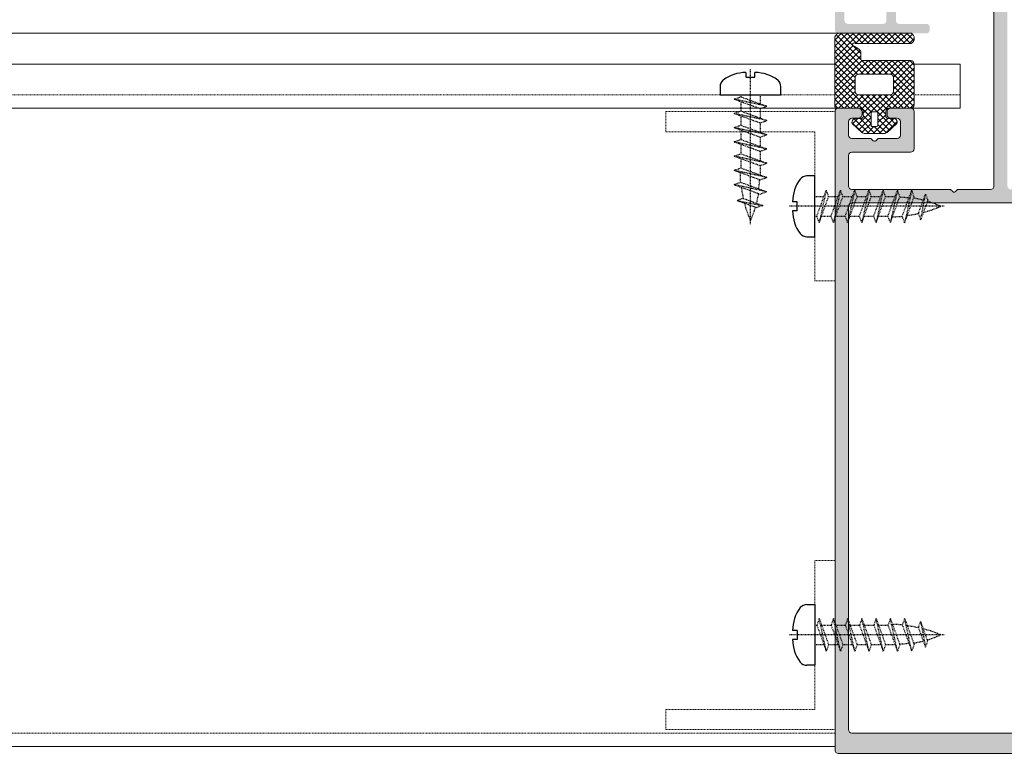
# Model space of a CAD drawing. Header units: millimetres. Extents: x -226731 to 126254, y -16359 to 60195.
# Tile 188 of 256: x -153022 to -152877, y 20778 to 20887. Entities that reach past the tile are written whole.
import ezdxf

# ---------------------------------------------------------------- set-up
doc = ezdxf.new("R2010")
doc.units = ezdxf.units.MM
doc.header["$LTSCALE"] = 0.1
doc.header["$MEASUREMENT"] = 0
doc.linetypes.add('CENTER', pattern=[2, 1.25, -0.25, 0.25, -0.25])
doc.linetypes.add('HIDDEN', pattern=[0.375, 0.25, -0.125])
doc.layers.add('01. Aluminium (Main Structure)', color=6, linetype='Continuous', lineweight=5)
doc.layers.add('3_Hatch', color=8, linetype='Continuous', lineweight=0)
doc.layers.add('CENTER LINE', color=8, linetype='CENTER')
doc.layers.add('HARDWARES', color=7, linetype='Continuous')

# ---------------------------------------------------------------- blocks, each defined once
blk = doc.blocks.new('*U426')
at = {"layer": '3_Hatch'}
h = blk.add_hatch(color=8, dxfattribs=at)
h.dxf.hatch_style = 1
h.paths.add_polyline_path([(-4.22, 77.48), (-3.91, 77.79), (-3.91, 81.75), (-4.5, 82.78), (-4.5, 116.97), (-4.46, 117.16), (-4.35, 117.32), (-4.21, 117.43), (-4, 117.47), (4, 117.47), (4.19, 117.43), (4.35, 117.32), (4.46, 117.16), (4.52, 116.97), (4.52, 82.78), (3.89, 81.75), (3.89, 77.79), (4.21, 77.48), (4.3, 77.33), (4.3, 77.18), (4.21, 77.04), (3.89, 76.74), (3.89, 72.78), (4.52, 71.75), (4.52, 65.75), (4.46, 65.57), (4.35, 65.41), (4.19, 65.3), (4, 65.26), (-4, 65.26), (-4.21, 65.3), (-4.35, 65.41), (-4.46, 65.57), (-4.5, 65.75), (-4.5, 71.75), (-3.91, 72.78), (-3.91, 76.74), (-4.22, 77.04), (-4.28, 77.18), (-4.28, 77.33)], flags=16)
h.paths.add_polyline_path([(10.04, 65.44), (9.98, 65.26), (9.97, 65.08), (9.86, 64.91), (9.69, 64.8), (9.51, 64.77), (7, 64.77), (6.82, 64.8), (6.64, 64.91), (6.53, 65.08), (6.51, 65.26), (6.51, 116.97), (6.53, 117.16), (6.64, 117.32), (6.82, 117.43), (7, 117.47), (11.89, 117.47), (12.18, 117.78), (12.33, 117.87), (12.47, 117.87), (12.6, 117.78), (12.93, 117.47), (27.5, 117.47), (27.69, 117.43), (27.87, 117.32), (27.96, 117.16), (28, 116.97), (28, 112.48), (27.96, 112.27), (27.87, 112.11), (27.69, 112), (27.5, 111.96), (18.82, 111.96), (18.62, 111.93), (18.45, 111.82), (18.34, 111.65), (18.3, 111.45), (18.3, 105.98), (18.34, 105.78), (18.45, 105.6), (18.62, 105.51), (18.82, 105.47), (21.8, 105.47), (22, 105.51), (22.16, 105.6), (22.27, 105.78), (22.29, 105.98), (22.29, 106.46), (22.27, 106.66), (22.16, 106.81), (22, 106.92), (21.8, 106.97), (20.81, 106.97), (20.61, 107.01), (20.46, 107.12), (20.35, 107.26), (20.3, 107.47), (20.3, 109.46), (20.35, 109.66), (20.46, 109.81), (20.61, 109.92), (20.81, 109.97), (23.64, 109.97), (23.94, 110.28), (24.08, 110.35), (24.23, 110.35), (24.36, 110.28), (24.69, 109.97), (27.5, 109.97), (27.69, 109.92), (27.87, 109.81), (27.96, 109.66), (28, 109.46), (28, 107.47), (27.96, 107.26), (27.87, 107.12), (27.69, 107.01), (27.5, 106.97), (26.52, 106.97), (26.31, 106.92), (26.17, 106.81), (26.06, 106.66), (26, 106.46), (26, 105.98), (26.06, 105.78), (26.17, 105.6), (26.31, 105.51), (26.52, 105.47), (29.51, 105.47), (29.7, 105.51), (29.86, 105.6), (29.97, 105.78), (29.99, 105.98), (29.97, 200.47), (29.86, 200.65), (29.78, 200.7), (29.7, 200.76), (29.61, 200.77), (29.51, 200.78), (-29.51, 200.78), (-29.71, 200.76), (-29.86, 200.65), (-29.97, 200.47), (-30.01, 200.3), (-30.01, 105.98), (-29.97, 105.78), (-29.86, 105.6), (-29.71, 105.51), (-29.51, 105.47), (-26.5, 105.47), (-26.31, 105.51), (-26.15, 105.6), (-26.04, 105.78), (-26, 105.98), (-26, 106.46), (-26.04, 106.66), (-26.15, 106.81), (-26.31, 106.92), (-26.5, 106.97), (-27.52, 106.97), (-27.69, 107.01), (-27.87, 107.12), (-27.98, 107.26), (-28.01, 107.47), (-28.01, 109.46), (-27.98, 109.66), (-27.87, 109.81), (-27.69, 109.92), (-27.52, 109.97), (-24.69, 109.97), (-24.37, 110.28), (-24.25, 110.35), (-24.06, 110.35), (-23.94, 110.28), (-23.63, 109.97), (-20.81, 109.97), (-20.61, 109.92), (-20.44, 109.81), (-20.33, 109.66), (-20.3, 109.46), (-20.3, 107.47), (-20.33, 107.26), (-20.44, 107.12), (-20.61, 107.01), (-20.81, 106.97), (-21.82, 106.97), (-22.02, 106.92), (-22.16, 106.81), (-22.27, 106.66), (-22.31, 106.46), (-22.31, 105.98), (-22.27, 105.78), (-22.16, 105.6), (-22.02, 105.51), (-21.82, 105.47), (-18.8, 105.47), (-18.61, 105.51), (-18.45, 105.6), (-18.34, 105.78), (-18.3, 105.98), (-18.3, 111.45), (-18.34, 111.65), (-18.45, 111.82), (-18.61, 111.93), (-18.8, 111.96), (-27.52, 111.96), (-27.69, 112), (-27.87, 112.11), (-27.98, 112.27), (-28.01, 112.48), (-28.01, 116.97), (-27.98, 117.16), (-27.87, 117.32), (-27.69, 117.43), (-27.52, 117.47), (-12.93, 117.47), (-12.62, 117.78), (-12.49, 117.87), (-12.34, 117.87), (-12.18, 117.78), (-11.87, 117.47), (-7, 117.47), (-6.8, 117.43), (-6.66, 117.32), (-6.55, 117.16), (-6.51, 116.97), (-6.51, 65.26), (-6.55, 65.08), (-6.66, 64.91), (-6.8, 64.8), (-7, 64.77), (-9.51, 64.77), (-9.71, 64.8), (-9.86, 64.91), (-9.97, 65.08), (-10, 65.26), (-10.04, 65.44), (-10.15, 65.63), (-10.31, 65.74), (-10.5, 65.75), (-11.5, 65.75), (-11.7, 65.74), (-11.85, 65.63), (-11.96, 65.44), (-12.01, 65.26), (-12.01, 63.25), (-11.96, 63.07), (-11.85, 62.9), (-11.7, 62.79), (-11.5, 62.77), (-0.53, 62.77), (-0.2, 63.07), (-0.07, 63.14), (0.07, 63.14), (0.22, 63.07), (0.51, 62.77), (11.5, 62.77), (11.69, 62.79), (11.85, 62.9), (11.96, 63.07), (12.01, 63.25), (12.01, 65.26), (11.96, 65.44), (11.85, 65.63), (11.69, 65.74), (11.5, 65.75), (10.5, 65.75), (10.3, 65.74), (10.15, 65.63)])
h.paths.add_polyline_path([(28, 197.28), (27.96, 197.47), (27.87, 197.65), (27.69, 197.76), (27.5, 197.8), (-27.52, 197.8), (-27.69, 197.76), (-27.87, 197.65), (-27.98, 197.47), (-28.01, 197.28), (-28.01, 119.97), (-27.98, 119.77), (-27.87, 119.63), (-27.69, 119.52), (-27.52, 119.46), (27.5, 119.46), (27.69, 119.52), (27.87, 119.63), (27.96, 119.77), (28, 119.97)], flags=16)
h = blk.add_hatch(color=8, dxfattribs=at)
h.dxf.hatch_style = 1
h.paths.add_polyline_path([(28.61, 92.53), (28.61, 57.99), (28.57, 57.83), (28.46, 57.65), (28.28, 57.54), (28.1, 57.52), (22.9, 57.52), (22.7, 57.54), (22.54, 57.65), (22.44, 57.83), (22.41, 57.99), (22.41, 92.53), (22.44, 92.71), (22.54, 92.87), (22.7, 92.98), (22.9, 93.02), (28.1, 93.02), (28.28, 92.98), (28.46, 92.87), (28.57, 92.71)], flags=16)
h.paths.add_polyline_path([(22.41, 37.89), (22.35, 38.09), (22.24, 38.26), (22.1, 38.37), (21.9, 38.4), (21.49, 38.4), (21.31, 38.37), (21.15, 38.26), (21.04, 38.09), (21, 37.89), (21, 33.9), (20.95, 33.7), (20.84, 33.54), (20.69, 33.43), (20.49, 33.41), (13.79, 33.41), (13.61, 33.43), (13.45, 33.54), (13.34, 33.7), (13.3, 33.9), (13.3, 51.5), (13.34, 51.7), (13.45, 51.85), (13.61, 51.96), (13.79, 52.01), (16.35, 52.01), (16.54, 52.05), (16.7, 52.16), (16.81, 52.32), (16.85, 52.5), (16.85, 55.6), (16.87, 55.8), (16.98, 55.96), (17.16, 56.07), (17.36, 56.11), (20.49, 56.11), (20.69, 56.07), (20.84, 55.96), (20.95, 55.8), (21, 55.6), (21, 51.61), (21.04, 51.41), (21.15, 51.26), (21.31, 51.15), (21.49, 51.12), (21.9, 51.12), (22.1, 51.15), (22.24, 51.26), (22.35, 51.41), (22.41, 51.61), (22.41, 55.6), (22.44, 55.8), (22.54, 55.96), (22.7, 56.07), (22.9, 56.11), (28.1, 56.11), (28.28, 56.07), (28.46, 55.96), (28.57, 55.8), (28.61, 55.6), (28.61, 33.9), (28.57, 33.7), (28.46, 33.54), (28.28, 33.43), (28.1, 33.41), (22.9, 33.41), (22.7, 33.43), (22.54, 33.54), (22.44, 33.7), (22.41, 33.9)], flags=16)
h.paths.add_polyline_path([(12.2, 36.54), (11.89, 36.23), (11.89, 33.9), (11.85, 33.7), (11.74, 33.54), (11.58, 33.43), (11.38, 33.41), (9, 33.41), (8.8, 33.43), (8.65, 33.54), (8.54, 33.7), (8.49, 33.9), (8.49, 34.51), (8.45, 34.69), (8.34, 34.85), (8.18, 34.96), (8, 35), (7.79, 34.96), (7.63, 34.85), (7.52, 34.69), (7.48, 34.51), (7.48, 32.49), (7.52, 32.31), (7.63, 32.15), (7.79, 32.04), (8, 32), (28.5, 32), (28.7, 31.95), (28.85, 31.84), (28.96, 31.69), (29.01, 31.49), (29.01, 30.48), (29.05, 30.3), (29.14, 30.13), (29.3, 30.02), (29.51, 30.01), (29.69, 30.02), (29.85, 30.13), (29.96, 30.3), (30, 30.48), (30, 93.92), (29.96, 94.12), (29.85, 94.28), (29.69, 94.39), (29.51, 94.41), (16.5, 94.41), (16.3, 94.39), (16.15, 94.28), (16.04, 94.12), (15.99, 93.92), (15.99, 93.52), (16.04, 93.35), (16.15, 93.17), (16.3, 93.06), (16.5, 93.02), (20.49, 93.02), (20.69, 92.98), (20.84, 92.87), (20.95, 92.71), (21, 92.53), (21, 57.99), (20.95, 57.83), (20.84, 57.65), (20.69, 57.54), (20.49, 57.52), (14.42, 57.52), (14.25, 57.48), (14.16, 57.43), (14.07, 57.37), (14.01, 57.3), (13.96, 57.22), (13.94, 57.13), (13.92, 57.06), (13.92, 56.97), (13.94, 56.88), (13.96, 56.79), (14.01, 56.71), (14.07, 56.64), (14.16, 56.58), (14.25, 56.55), (14.36, 56.51), (14.95, 56.51), (15.15, 56.46), (15.29, 56.35), (15.4, 56.2), (15.44, 56), (15.44, 53.91), (15.4, 53.71), (15.29, 53.55), (15.15, 53.44), (14.95, 53.4), (9.38, 53.4), (9.2, 53.44), (9.04, 53.55), (8.93, 53.71), (8.89, 53.91), (8.89, 56), (8.93, 56.2), (9.04, 56.35), (9.2, 56.46), (9.38, 56.51), (9.92, 56.51), (10.12, 56.55), (10.26, 56.66), (10.37, 56.8), (10.43, 57.01), (10.37, 57.21), (10.26, 57.35), (10.12, 57.46), (9.92, 57.52), (8, 57.52), (7.79, 57.46), (7.63, 57.35), (7.52, 57.21), (7.48, 57.01), (7.48, 49.91), (7.52, 49.71), (7.63, 49.54), (7.79, 49.43), (8, 49.4), (8.38, 49.4), (8.58, 49.43), (8.76, 49.54), (8.84, 49.71), (8.89, 49.91), (8.89, 51.5), (8.93, 51.7), (9.04, 51.85), (9.2, 51.96), (9.38, 52.01), (11.38, 52.01), (11.58, 51.96), (11.74, 51.85), (11.85, 51.7), (11.89, 51.5), (11.89, 42.24), (11.85, 42.06), (11.74, 41.9), (11.58, 41.79), (11.38, 41.73), (9.38, 41.73), (9.2, 41.79), (9.04, 41.9), (8.93, 42.06), (8.89, 42.24), (8.89, 43.3), (8.84, 43.49), (8.76, 43.65), (8.58, 43.76), (8.38, 43.8), (8, 43.8), (7.79, 43.76), (7.63, 43.65), (7.52, 43.49), (7.48, 43.3), (7.48, 38.99), (7.5, 38.86), (7.54, 38.77), (7.59, 38.69), (7.65, 38.64), (7.7, 38.59), (7.78, 38.55), (7.85, 38.51), (7.92, 38.49), (8, 38.49), (8.09, 38.49), (8.16, 38.53), (8.23, 38.57), (8.31, 38.6), (8.36, 38.68), (8.42, 38.75), (8.49, 38.99), (8.49, 39.59), (8.54, 39.79), (8.65, 39.96), (8.8, 40.07), (9, 40.09), (11.38, 40.09), (11.58, 40.07), (11.74, 39.96), (11.85, 39.79), (11.89, 39.59), (11.89, 37.27), (12.2, 36.96), (12.29, 36.83), (12.29, 36.66)])
at = {"layer": '01. Aluminium (Main Structure)', "color": 8, "linetype": 'ByBlock'}
for p, q in [((-29.51, 200.78), (29.51, 200.78)), ((29.51, 200.78), (29.7, 200.76)), ((29.7, 200.76), (29.86, 200.65)), ((29.86, 200.65), (29.97, 200.47)), ((29.97, 200.47), (29.99, 200.3)), ((29.99, 200.3), (29.99, 105.98)), ((-27.52, 197.8), (27.5, 197.8)), ((27.5, 197.8), (27.69, 197.76)), ((27.69, 197.76), (27.87, 197.65)), ((27.87, 197.65), (27.96, 197.47)), ((27.96, 197.47), (28, 197.28)), ((28, 197.28), (28, 119.97)), ((27.5, 119.46), (-27.52, 119.46)), ((27.69, 119.52), (27.5, 119.46)), ((27.87, 119.63), (27.69, 119.52)), ((27.96, 119.77), (27.87, 119.63)), ((28, 119.97), (27.96, 119.77)), ((12.18, 117.78), (12.33, 117.87)), ((12.33, 117.87), (12.47, 117.87)), ((12.47, 117.87), (12.6, 117.78)), ((6.51, 116.97), (6.53, 117.16)), ((6.51, 65.26), (6.51, 116.97)), ((6.53, 117.16), (6.64, 117.32)), ((6.64, 117.32), (6.82, 117.43)), ((6.82, 117.43), (7, 117.47)), ((7, 117.47), (11.89, 117.47)), ((11.89, 117.47), (12.18, 117.78)), ((12.6, 117.78), (12.93, 117.47)), ((12.93, 117.47), (27.5, 117.47)), ((27.5, 117.47), (27.69, 117.43)), ((27.69, 117.43), (27.87, 117.32)), ((27.87, 117.32), (27.96, 117.16)), ((27.96, 117.16), (28, 116.97)), ((28, 116.97), (28, 112.48)), ((27.87, 112.11), (27.69, 112)), ((27.96, 112.27), (27.87, 112.11)), ((28, 112.48), (27.96, 112.27)), ((18.3, 111.45), (18.34, 111.65)), ((18.3, 111.45), (18.3, 105.98)), ((18.34, 111.65), (18.45, 111.82)), ((18.45, 111.82), (18.62, 111.93)), ((18.62, 111.93), (18.82, 111.96)), ((27.5, 111.96), (18.82, 111.96)), ((27.69, 112), (27.5, 111.96)), ((20.3, 109.46), (20.35, 109.66)), ((20.3, 107.47), (20.3, 109.46)), ((20.35, 109.66), (20.46, 109.81)), ((20.46, 109.81), (20.61, 109.92)), ((20.61, 109.92), (20.81, 109.97)), ((20.81, 109.97), (23.64, 109.97)), ((23.64, 109.97), (23.94, 110.28)), ((23.94, 110.28), (24.08, 110.35)), ((24.08, 110.35), (24.23, 110.35)), ((24.23, 110.35), (24.36, 110.28)), ((24.36, 110.28), (24.69, 109.97)), ((24.69, 109.97), (27.5, 109.97)), ((27.5, 109.97), (27.69, 109.92)), ((27.69, 109.92), (27.87, 109.81)), ((27.87, 109.81), (27.96, 109.66)), ((27.96, 109.66), (28, 109.46)), ((28, 109.46), (28, 107.47)), ((20.35, 107.26), (20.3, 107.47)), ((20.46, 107.12), (20.35, 107.26)), ((20.61, 107.01), (20.46, 107.12)), ((20.81, 106.97), (20.61, 107.01)), ((21.8, 106.97), (20.81, 106.97)), ((21.8, 106.97), (22, 106.92)), ((22, 106.92), (22.16, 106.81)), ((22.16, 106.81), (22.27, 106.66)), ((22.27, 106.66), (22.29, 106.46)), ((22.29, 106.46), (22.29, 105.98)), ((26, 106.46), (26.06, 106.66)), ((26, 106.46), (26, 105.98)), ((26.06, 106.66), (26.17, 106.81)), ((26.17, 106.81), (26.31, 106.92)), ((26.31, 106.92), (26.52, 106.97)), ((27.5, 106.97), (26.52, 106.97)), ((27.69, 107.01), (27.5, 106.97)), ((27.87, 107.12), (27.69, 107.01)), ((27.96, 107.26), (27.87, 107.12)), ((28, 107.47), (27.96, 107.26)), ((18.34, 105.78), (18.3, 105.98)), ((18.45, 105.6), (18.34, 105.78)), ((18.62, 105.51), (18.45, 105.6)), ((18.82, 105.47), (18.62, 105.51)), ((18.82, 105.47), (21.8, 105.47)), ((22, 105.51), (21.8, 105.47)), ((22.16, 105.6), (22, 105.51)), ((22.27, 105.78), (22.16, 105.6)), ((22.29, 105.98), (22.27, 105.78)), ((26.06, 105.78), (26, 105.98)), ((26.17, 105.6), (26.06, 105.78)), ((26.31, 105.51), (26.17, 105.6)), ((26.52, 105.47), (26.31, 105.51)), ((26.52, 105.47), (29.51, 105.47)), ((29.7, 105.51), (29.51, 105.47)), ((29.86, 105.6), (29.7, 105.51)), ((29.97, 105.78), (29.86, 105.6)), ((29.99, 105.98), (29.97, 105.78))]:
    blk.add_line(p, q, dxfattribs=at)
at = {"layer": '3_Hatch', "color": 8}
for p, q in [((29.99, 199.78), (1150, 199.78)), ((22.74, 109.2), (25.57, 109.2)), ((20.86, 107.75), (22.29, 109.07)), ((23.66, 108), (23.66, 106.2)), ((24.46, 108.2), (23.86, 108.2)), ((24.66, 106.2), (24.66, 108)), ((26.02, 109.07), (27.45, 107.75)), ((22.07, 107.02), (21.57, 107.02)), ((22.5, 105.95), (22.5, 106.5)), ((25.82, 106.5), (25.82, 105.95)), ((26.74, 107.02), (26.24, 107.02)), ((11.51, 105.47), (19.87, 105.47)), ((11.51, 105.47), (11.51, 98.97)), ((18.29, 98.95), (18.29, 104.97)), ((18.79, 105.47), (22.09, 105.47)), ((23.86, 106), (24.46, 106)), ((26.22, 105.47), (29.79, 105.47)), ((28.4, 105.47), (1150, 105.47)), ((30.03, 105.22), (30.03, 94.94)), ((26.53, 103.49), (21.85, 103.49)), ((21.35, 102.99), (21.35, 100.94)), ((27.03, 100.94), (27.03, 102.99)), ((21.85, 100.44), (26.53, 100.44)), ((11.51, 98.97), (18.29, 98.97)), ((30.03, 98.97), (1150, 98.97)), ((25.97, 98.45), (18.79, 98.45)), ((26.17, 97.23), (26.17, 98.25)), ((27.17, 96.32), (26.4, 96.81)), ((18.75, 95.91), (26.98, 95.91)), ((29.46, 94.41), (18.75, 94.41)), ((29.51, 94.41), (1150, 94.41))]:
    blk.add_line(p, q, dxfattribs=at)
at = {"layer": '3_Hatch', "color": 8, "linetype": 'HIDDEN', "ltscale": 5}
for p, q in [((29.99, 197.78), (1150, 197.78)), ((54.99, 197.28), (29.99, 197.28)), ((29.99, 197.28), (29.99, 172.28)), ((54.99, 197.28), (54.99, 194.28)), ((32.99, 194.28), (32.99, 172.28)), ((54.99, 194.28), (32.99, 194.28)), ((29.99, 172.28), (32.99, 172.28)), ((29.99, 130.97), (32.99, 130.97)), ((29.99, 105.97), (29.99, 130.97)), ((32.99, 108.97), (32.99, 130.97)), ((54.99, 108.97), (32.99, 108.97)), ((54.99, 105.97), (54.99, 108.97)), ((54.99, 105.97), (29.99, 105.97)), ((11.51, 103.48), (18.29, 103.48)), ((21.74, 103.48), (26.63, 103.48))]:
    blk.add_line(p, q, dxfattribs=at)
at = {"layer": '3_Hatch', "color": 8, "linetype": 'Continuous'}
for p, q in [((20.83, 107.43), (22.59, 109.19)), ((21.28, 106.99), (23.49, 109.2)), ((22.18, 107.01), (24.37, 109.2)), ((24.21, 108.2), (23.2, 109.2)), ((26.27, 107.02), (24.09, 109.2)), ((24.25, 108.2), (25.26, 109.2)), ((27.15, 107.03), (24.97, 109.2)), ((21.85, 107.02), (21, 107.88)), ((26.26, 103.49), (21.46, 108.3)), ((23.66, 106.98), (21.92, 108.72)), ((22.2, 103.49), (26.93, 108.23)), ((23.66, 107.87), (22.4, 109.13)), ((24.66, 107.72), (26.01, 109.07)), ((24.66, 106.84), (26.47, 108.65)), ((25.8, 106.61), (24.66, 107.75)), ((27.49, 107.57), (25.95, 109.11)), ((26.61, 107.02), (27.39, 107.8)), ((18.29, 101.35), (23.66, 106.72)), ((22.5, 106.44), (23.66, 107.6)), ((25.38, 103.49), (22.5, 106.38)), ((23.08, 103.49), (25.82, 106.23)), ((30.03, 101.5), (24.66, 106.87)), ((18.29, 100.47), (23.83, 106.01)), ((18.29, 104.89), (18.87, 105.47)), ((18.29, 104), (19.76, 105.47)), ((18.29, 103.12), (20.64, 105.47)), ((18.29, 102.23), (21.52, 105.47)), ((21.35, 102.22), (18.35, 105.22)), ((21.36, 103.1), (18.98, 105.47)), ((21.84, 103.49), (19.86, 105.47)), ((22.73, 103.49), (20.75, 105.47)), ((23.61, 103.49), (21.63, 105.47)), ((24.5, 103.49), (22.36, 105.63)), ((23.96, 103.49), (26.03, 105.56)), ((30.03, 100.61), (24.59, 106.05)), ((24.85, 103.49), (26.83, 105.47)), ((25.73, 103.49), (27.71, 105.47)), ((26.61, 103.49), (28.59, 105.47)), ((30.03, 102.38), (26.94, 105.47)), ((27.02, 103.02), (29.48, 105.47)), ((27.03, 102.14), (30.03, 105.14)), ((30.03, 103.27), (27.82, 105.47)), ((30.03, 104.15), (28.7, 105.47)), ((30.03, 105.03), (29.59, 105.47)), ((21.35, 101.34), (18.29, 104.4)), ((23.36, 98.45), (18.29, 103.52)), ((25.1, 98.45), (30.03, 103.37)), ((27.03, 101.25), (30.03, 104.25)), ((18.29, 99.58), (21.35, 102.64)), ((22.47, 98.45), (18.29, 102.63)), ((25.99, 98.44), (30.03, 102.48)), ((30.03, 99.73), (27.03, 102.73)), ((21.59, 98.45), (18.29, 101.75)), ((20.7, 98.45), (18.29, 100.86)), ((18.33, 98.74), (21.35, 101.76)), ((18.92, 98.45), (21.35, 100.88)), ((19.8, 98.45), (21.79, 100.44)), ((20.68, 98.45), (22.67, 100.44)), ((21.57, 98.45), (23.56, 100.44)), ((24.24, 98.45), (22.25, 100.44)), ((22.45, 98.45), (24.44, 100.44)), ((25.12, 98.45), (23.13, 100.44)), ((23.34, 98.45), (25.33, 100.44)), ((26.01, 98.44), (24.02, 100.44)), ((24.22, 98.45), (26.21, 100.44)), ((30.03, 95.31), (24.9, 100.44)), ((30.03, 96.2), (25.79, 100.44)), ((26.17, 97.74), (30.03, 101.6)), ((26.26, 96.95), (30.03, 100.72)), ((30.03, 97.08), (26.65, 100.45)), ((30.03, 98.85), (27.03, 101.85)), ((30.03, 97.96), (27.03, 100.96)), ((19.82, 98.45), (18.29, 99.98)), ((18.94, 98.45), (18.29, 99.1)), ((26.77, 96.58), (30.03, 99.83)), ((29.83, 94.62), (26.17, 98.29)), ((26.37, 94.41), (30.03, 98.06)), ((27.34, 96.26), (30.03, 98.95)), ((27.26, 96.31), (26.17, 97.4)), ((27.26, 94.41), (30.03, 97.18)), ((29.16, 94.41), (27.4, 96.17)), ((28.14, 94.41), (30.03, 96.3)), ((18.29, 95.16), (19.03, 95.91)), ((19.43, 94.41), (18.35, 95.49)), ((18.55, 94.55), (19.92, 95.91)), ((20.32, 94.41), (18.82, 95.91)), ((19.3, 94.41), (20.8, 95.91)), ((21.2, 94.41), (19.7, 95.91)), ((20.19, 94.41), (21.69, 95.91)), ((22.09, 94.41), (20.59, 95.91)), ((21.07, 94.41), (22.57, 95.91)), ((22.97, 94.41), (21.47, 95.91)), ((21.95, 94.41), (23.45, 95.91)), ((23.85, 94.41), (22.35, 95.91)), ((22.84, 94.41), (24.34, 95.91)), ((24.74, 94.41), (23.24, 95.91)), ((23.72, 94.41), (25.22, 95.91)), ((25.62, 94.41), (24.12, 95.91)), ((24.61, 94.41), (26.11, 95.91)), ((26.51, 94.41), (25.01, 95.91)), ((25.49, 94.41), (26.98, 95.91)), ((27.39, 94.41), (25.89, 95.91)), ((28.27, 94.41), (26.77, 95.91)), ((29.02, 94.41), (30.03, 95.41))]:
    blk.add_line(p, q, dxfattribs=at)
at = {"layer": '3_Hatch', "color": 8, "linetype": 'HIDDEN'}
blk.add_line((30.03, 103.48), (1150, 103.48), dxfattribs=at)
at = {"layer": '3_Hatch', "color": 8}
for centre, radius, start, end in [((22.74, 108.4), 0.8, 90.0001, 124.0993), ((25.57, 108.4), 0.8, 55.9007, 90), ((21.37, 107.54), 0.553, 157.0553, 290.8747), ((23.86, 108), 0.2, 90, 180), ((24.46, 108), 0.2, 360, 90), ((26.94, 107.54), 0.553, 249.1254, 22.9447), ((22.1, 106.61), 0.411, 345.1294, 93.8472), ((26.21, 106.61), 0.41, 85.8157, 195.2748), ((18.79, 104.97), 0.5, 90.0022, 180), ((21.96, 105.99), 0.533, 284.2078, 355.4538), ((23.86, 106.2), 0.2, 180, 270), ((24.46, 106.2), 0.2, 270, 0), ((26.35, 105.99), 0.533, 184.5462, 255.7922), ((29.78, 105.22), 0.25, 0, 86.9111), ((21.85, 102.99), 0.5, 90, 180), ((26.53, 102.99), 0.5, 0, 90), ((21.85, 100.94), 0.5, 180, 270), ((26.53, 100.94), 0.5, 270, 0), ((18.79, 98.95), 0.5, 180, 270), ((25.97, 98.25), 0.2, 0.0142, 90), ((26.67, 97.23), 0.5, 180, 237.697), ((27.17, 96.07), 0.25, 220.6722, 90), ((19.13, 95.16), 0.841, 116.8773, 243.1351), ((29.26, 95.19), 0.8, 283.859, 342.2293)]:
    blk.add_arc(centre, radius, start, end, dxfattribs=at)
at = {"layer": 'CENTER LINE', "color": 8, "linetype": 'CENTER'}
for p, q in [((13.86, 183.28), (36.76, 183.28)), ((42.49, 122.61), (42.49, 99.71)), ((13.86, 119.97), (36.76, 119.97))]:
    blk.add_line(p, q, dxfattribs=at)
at = {"layer": 'HARDWARES', "color": 8, "linetype": 'Continuous'}
for p, q in [((32.99, 187.77), (34.14, 187.77)), ((32.99, 178.8), (32.99, 187.77)), ((35.6, 182.62), (35.6, 183.95)), ((35.6, 183.95), (36.26, 183.95)), ((35.6, 182.62), (36.26, 182.62)), ((34.14, 178.8), (32.99, 178.8)), ((32.99, 124.46), (32.99, 115.48)), ((34.14, 124.46), (32.99, 124.46)), ((35.6, 120.63), (36.26, 120.63)), ((35.6, 120.63), (35.6, 119.31)), ((35.6, 119.31), (36.26, 119.31)), ((32.99, 115.48), (34.14, 115.48)), ((38, 103.48), (38, 102.33)), ((46.98, 103.48), (38, 103.48)), ((46.98, 102.33), (46.98, 103.48)), ((43.15, 100.87), (41.83, 100.87)), ((41.83, 100.87), (41.83, 100.21)), ((43.15, 100.87), (43.15, 100.21))]:
    blk.add_line(p, q, dxfattribs=at)
at = {"layer": 'HARDWARES', "color": 8}
for p, q in [((32.99, 178.8), (32.99, 187.77)), ((33.81, 178.8), (32.99, 178.8)), ((32.99, 124.46), (32.99, 115.48)), ((33.81, 124.46), (32.99, 124.46)), ((46.98, 103.48), (38, 103.48)), ((46.98, 102.66), (46.98, 103.48))]:
    blk.add_line(p, q, dxfattribs=at)
at = {"layer": 'HARDWARES', "color": 8, "linetype": 'HIDDEN'}
for p, q in [((16.62, 185.1), (16.29, 184.19)), ((17.68, 182.21), (16.62, 185.1)), ((17.34, 181.3), (16.62, 185.1)), ((16.29, 184.19), (17.34, 181.3)), ((22.53, 184.72), (21.12, 184.72)), ((24.63, 184.72), (23.23, 184.72)), ((26.73, 184.72), (25.33, 184.72)), ((28.83, 184.72), (27.43, 184.72)), ((30.94, 184.72), (29.53, 184.72)), ((17.68, 182.21), (17.34, 181.3)), ((23.58, 181.84), (22.17, 181.84)), ((25.68, 181.84), (24.27, 181.84)), ((27.78, 181.84), (26.38, 181.84)), ((29.88, 181.84), (28.48, 181.84)), ((31.98, 181.84), (30.58, 181.84)), ((32.99, 181.84), (32.68, 181.84)), ((16.29, 119.07), (17.34, 121.96)), ((17.34, 121.96), (16.62, 118.16)), ((17.68, 121.05), (16.62, 118.16)), ((17.68, 121.05), (17.34, 121.96)), ((23.58, 121.41), (22.17, 121.41)), ((25.68, 121.41), (24.27, 121.41)), ((27.78, 121.41), (26.38, 121.41)), ((29.88, 121.41), (28.48, 121.41)), ((31.98, 121.41), (30.58, 121.41)), ((32.99, 121.41), (32.68, 121.41)), ((40.68, 119.85), (41.59, 120.18)), ((43.57, 118.79), (40.68, 119.85)), ((44.48, 119.13), (40.68, 119.85)), ((41.59, 120.18), (44.48, 119.13)), ((16.62, 118.16), (16.29, 119.07)), ((22.53, 118.53), (21.12, 118.53)), ((24.63, 118.53), (23.23, 118.53)), ((26.73, 118.53), (25.33, 118.53)), ((28.83, 118.53), (27.43, 118.53)), ((30.94, 118.53), (29.53, 118.53)), ((43.57, 118.79), (44.48, 119.13)), ((41.05, 113.94), (41.05, 115.35)), ((43.93, 112.89), (43.93, 114.3)), ((41.05, 111.84), (41.05, 113.24)), ((43.93, 110.79), (43.93, 112.2)), ((41.05, 109.74), (41.05, 111.14)), ((43.93, 108.69), (43.93, 110.09)), ((41.05, 107.64), (41.05, 109.04)), ((43.93, 106.59), (43.93, 107.99)), ((41.05, 105.53), (41.05, 106.94)), ((43.93, 104.49), (43.93, 105.89)), ((43.93, 103.48), (43.93, 103.79))]:
    blk.add_line(p, q, dxfattribs=at)
for points in [[(19.71, 180.86), (20.06, 181.82), (18.66, 185.66), (19.71, 180.86), (18.31, 184.7), (18.66, 185.66)], [(21.82, 180.88), (22.17, 181.84), (20.77, 185.68), (21.82, 180.88), (20.42, 184.72), (20.77, 185.68)], [(23.92, 180.88), (24.27, 181.84), (22.88, 185.68), (23.92, 180.88), (22.53, 184.72), (22.88, 185.68)], [(26.03, 180.88), (26.38, 181.84), (24.98, 185.68), (26.03, 180.88), (24.63, 184.72), (24.98, 185.68)], [(28.13, 180.88), (28.48, 181.84), (27.08, 185.68), (28.13, 180.88), (26.73, 184.72), (27.08, 185.68)], [(30.23, 180.88), (30.58, 181.84), (29.18, 185.68), (30.23, 180.88), (28.83, 184.72), (29.18, 185.68)], [(32.33, 180.88), (32.68, 181.84), (31.29, 185.68), (32.33, 180.88), (30.94, 184.72), (31.29, 185.68)], [(32.99, 184.72), (31.64, 184.72)], [(19.71, 122.4), (20.06, 121.44), (18.66, 117.6), (19.71, 122.4), (18.31, 118.56), (18.66, 117.6)], [(21.82, 122.37), (22.17, 121.41), (20.77, 117.57), (21.82, 122.37), (20.42, 118.53), (20.77, 117.57)], [(23.92, 122.37), (24.27, 121.41), (22.88, 117.57), (23.92, 122.37), (22.53, 118.53), (22.88, 117.57)], [(26.03, 122.37), (26.38, 121.41), (24.98, 117.57), (26.03, 122.37), (24.63, 118.53), (24.98, 117.57)], [(28.13, 122.37), (28.48, 121.41), (27.08, 117.57), (28.13, 122.37), (26.73, 118.53), (27.08, 117.57)], [(30.23, 122.37), (30.58, 121.41), (29.18, 117.57), (30.23, 122.37), (28.83, 118.53), (29.18, 117.57)], [(32.33, 122.37), (32.68, 121.41), (31.29, 117.57), (32.33, 122.37), (30.94, 118.53), (31.29, 117.57)], [(32.99, 118.53), (31.64, 118.53)], [(44.92, 116.76), (43.96, 116.41), (40.12, 117.81), (44.92, 116.76), (41.08, 118.16), (40.12, 117.81)], [(44.89, 114.65), (43.93, 114.3), (40.09, 115.7), (44.89, 114.65), (41.05, 116.05), (40.09, 115.7)], [(44.89, 112.55), (43.93, 112.2), (40.09, 113.59), (44.89, 112.55), (41.05, 113.94), (40.09, 113.59)], [(44.89, 110.44), (43.93, 110.09), (40.09, 111.49), (44.89, 110.44), (41.05, 111.84), (40.09, 111.49)], [(44.89, 108.34), (43.93, 107.99), (40.09, 109.39), (44.89, 108.34), (41.05, 109.74), (40.09, 109.39)], [(44.89, 106.24), (43.93, 105.89), (40.09, 107.29), (44.89, 106.24), (41.05, 107.64), (40.09, 107.29)], [(44.89, 104.14), (43.93, 103.79), (40.09, 105.18), (44.89, 104.14), (41.05, 105.53), (40.09, 105.18)], [(41.05, 103.48), (41.05, 104.83)]]:
    blk.add_lwpolyline(points, dxfattribs=at)
at = {"layer": 'HARDWARES', "color": 8, "linetype": 'Continuous'}
for centre, radius, start, end in [((34.14, 186.4), 1.37, 41.7376, 90), ((30.69, 183.99), 5.57, 359.5407, 36.6338), ((30.69, 182.58), 5.57, 323.3662, 0.4593), ((34.14, 180.17), 1.37, 270, 318.2624), ((34.14, 123.09), 1.37, 41.7376, 90), ((30.69, 120.68), 5.57, 359.5407, 36.6338), ((30.69, 119.27), 5.57, 323.3662, 0.4593), ((34.14, 116.85), 1.37, 270, 318.2624), ((39.37, 102.33), 1.37, 180, 228.2624), ((45.61, 102.33), 1.37, 311.7376, 0), ((41.78, 105.78), 5.57, 233.3662, 270.4593), ((43.2, 105.78), 5.57, 269.5407, 306.6338)]:
    blk.add_arc(centre, radius, start, end, dxfattribs=at)
at = {"layer": 'HARDWARES', "color": 8, "linetype": 'HIDDEN'}
for centre, start, end in [((21.18, 167.94), 106.6931, 113.9435), ((21.18, 167.94), 99.5795, 104.5622), ((21.19, 167.85), 92.508, 97.2926), ((21.18, 198.63), 246.0565, 255.4243), ((21.18, 198.63), 257.9668, 263.6815), ((21.19, 198.55), 266.0961, 271.0584), ((21.18, 104.62), 104.5757, 113.9435), ((21.18, 104.62), 96.3185, 102.0332), ((21.19, 104.71), 88.9416, 93.9039), ((57.84, 115.29), 156.0565, 163.3069), ((27.14, 115.29), 14.5757, 23.9435), ((21.18, 135.32), 246.0565, 253.3069), ((57.84, 115.29), 165.4378, 170.4205), ((21.18, 135.32), 255.4378, 260.4205), ((21.19, 135.41), 262.7074, 267.492), ((27.14, 115.29), 6.3185, 12.0332), ((57.92, 115.28), 172.7074, 177.492), ((27.23, 115.28), 358.9416, 3.9039)]:
    blk.add_arc(centre, 16.79, start, end, dxfattribs=at)

msp = doc.modelspace()

# ---------------------------------------------------------------- block references
at = {"layer": '3_Hatch', "color": 8, "rotation": 179.9999999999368}
msp.add_blockref('*U426', (-152871.95, 20978.95), dxfattribs=at)

doc.saveas('drawing.dxf')
